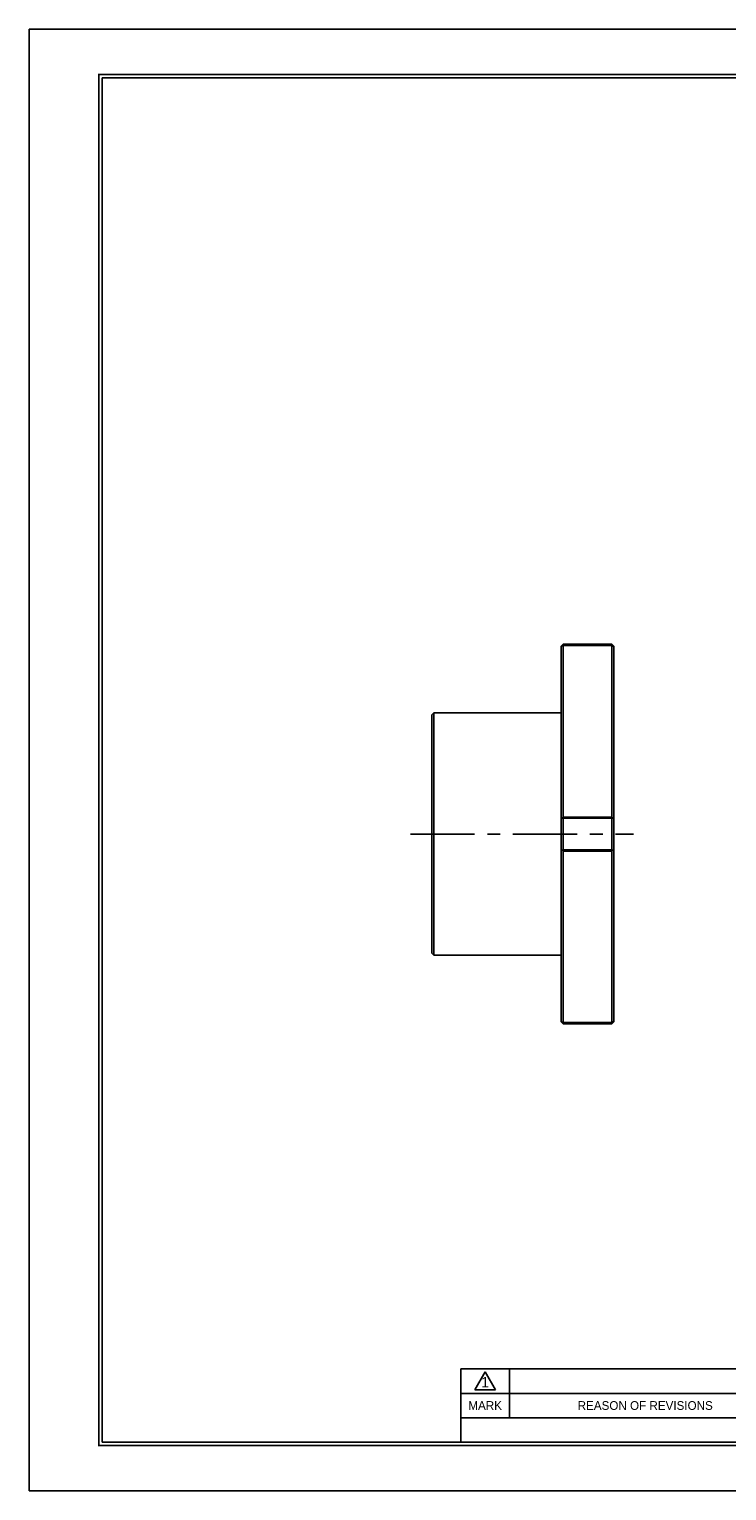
# Model space of a CAD drawing. Header units: millimetres. Extents: x 0 to 512, y 0 to 362.
# Tile 1 of 3: x 0 to 173, y 0 to 362. Entities that reach past the tile are written whole.
import ezdxf
from ezdxf.enums import TextEntityAlignment as Align

# ---------------------------------------------------------------- set-up
doc = ezdxf.new("R2010")
doc.units = ezdxf.units.MM
doc.linetypes.add('CENTER', pattern=[50.8, 31.75, -6.35, 6.35, -6.35])
for name, color, linetype in [('center', 1, 'CENTER'), ('L1', 7, 'CONTINUOUS'), ('OUTLINE', 7, 'CONTINUOUS')]:
    doc.layers.add(name, color=color, linetype=linetype)

# ---------------------------------------------------------------- blocks, each defined once
blk = doc.blocks.new('표제란')
at = {"layer": 'L1', "color": 0}
for p, q in [((297, 210), (0, 210)), ((0, 210), (0, 0)), ((0, 0), (297, 0))]:
    blk.add_line(p, q, dxfattribs=at)
at = {"layer": 'L1'}
for p, q in [((160, 17.5), (62, 17.5)), ((62, 17.5), (62, 7)), ((64, 14.51), (65.5, 17.1)), ((65.5, 17.1), (67, 14.51)), ((69, 17.5), (69, 10.5)), ((147, 14), (62, 14)), ((64, 14.51), (67, 14.51)), ((147, 10.5), (62, 10.5))]:
    blk.add_line(p, q, dxfattribs=at)
at = {"layer": 'L1', "const_width": 0.25}
blk.add_lwpolyline([(290.5, 6.5), (290.5, 203.5), (10, 203.5), (10, 6.5)], close=True, dxfattribs=at)
at = {"layer": 'L1'}
blk.add_lwpolyline([(290, 7), (290, 203), (10.5, 203), (10.5, 7)], close=True, dxfattribs=at)
for s, height, p in [('1', 1.5, (65.5, 15.61)), ('MARK', 1.25, (65.5, 12.25)), ('REASON OF REVISIONS', 1.25, (88.5, 12.25))]:
    blk.add_text(s, height=height, dxfattribs=at).set_placement(p, align=Align.MIDDLE_CENTER)
for tag, p in [('필렛', (179.25, 10.9)), ('모따기', (179.25, 8.3))]:
    blk.add_attdef(tag, text='', height=1.15, dxfattribs=at).set_placement(p, align=Align.MIDDLE_LEFT)
at = {"layer": 'OUTLINE', "ltscale": 0.5}
for tag, p, height in [('TITLE', (237.17, 24.41), 2.5), ('도번', (251.18, 15.64), 2.5), ('SCALE', (253.78, 9.55), 1.2), ('DATE', (277.02, 9.51), 1.2)]:
    blk.add_attdef(tag, p, '', height=height, dxfattribs=at)

msp = doc.modelspace()

# ---------------------------------------------------------------- linework, layer by layer
at = {"layer": 'center', "ltscale": 0.5}
msp.add_line((94.3642, 162.5944), (149.6074, 162.5944), dxfattribs=at)
at = {"layer": 'OUTLINE'}
for p, q in [((132.1928, 209.5944), (131.6928, 209.0943)), ((131.6928, 208.9334), (132.1338, 209.3591)), ((131.6928, 208.9334), (131.6928, 209.0943)), ((131.6928, 166.46), (131.6928, 208.9334)), ((132.1338, 209.3591), (132.1928, 209.287)), ((144.1927, 209.5944), (132.1928, 209.5944)), ((132.1928, 209.4317), (132.1928, 209.5944)), ((132.1928, 209.4317), (144.1927, 209.4317)), ((132.1928, 166.8135), (132.1928, 209.287)), ((132.1928, 209.287), (144.1928, 209.287)), ((144.6928, 209.0943), (144.1927, 209.5944)), ((144.1927, 209.4317), (144.1927, 209.5944)), ((144.1928, 209.287), (144.2518, 209.3591)), ((144.1928, 209.287), (144.1928, 166.8135)), ((144.2518, 209.3591), (144.6928, 208.9334)), ((144.6928, 208.9334), (144.6928, 209.0943)), ((144.6928, 166.46), (144.6928, 208.9334)), ((100.1928, 192.5944), (99.6928, 192.0944)), ((99.6928, 192.0944), (99.6928, 133.0944)), ((131.6928, 192.5944), (100.1928, 192.5944)), ((100.1928, 192.5944), (100.1928, 132.5944)), ((131.6928, 166.46), (132.1338, 166.6579)), ((131.6928, 158.7288), (131.6928, 166.46)), ((132.1928, 166.8135), (132.1338, 166.6579)), ((144.1928, 166.8135), (132.1928, 166.8135)), ((144.1927, 166.5015), (132.1928, 166.5015)), ((144.2518, 166.6579), (144.1928, 166.8135)), ((144.2518, 166.6579), (144.6928, 166.46)), ((144.6928, 158.7288), (144.6928, 166.46)), ((131.6928, 158.7288), (132.1338, 158.5309)), ((131.6928, 116.2554), (131.6928, 158.7288)), ((132.1338, 158.5309), (132.1928, 158.3753)), ((132.1928, 158.6873), (144.1927, 158.6873)), ((132.1928, 158.3753), (144.1928, 158.3753)), ((132.1928, 115.9018), (132.1928, 158.3753)), ((144.1928, 158.3753), (144.2518, 158.5309)), ((144.1928, 158.3753), (144.1928, 115.9018)), ((144.2518, 158.5309), (144.6928, 158.7288)), ((144.6928, 116.2554), (144.6928, 158.7288)), ((99.6928, 133.0944), (100.1928, 132.5944)), ((100.1928, 132.5944), (131.6928, 132.5944)), ((131.6928, 116.2554), (132.1338, 115.8296)), ((131.6928, 116.0944), (131.6928, 116.2554)), ((131.6928, 116.0944), (132.1928, 115.5944)), ((132.1928, 115.9018), (132.1338, 115.8296)), ((144.1928, 115.9018), (132.1928, 115.9018)), ((144.1927, 115.5944), (144.6928, 116.0944)), ((144.2518, 115.8296), (144.1928, 115.9018)), ((144.2518, 115.8296), (144.6928, 116.2554)), ((144.6928, 116.0944), (144.6928, 116.2554)), ((144.1927, 115.7571), (132.1928, 115.7571)), ((132.1928, 115.5944), (144.1927, 115.5944))]:
    msp.add_line(p, q, dxfattribs=at)
at = {"layer": 'OUTLINE', "flags": 128}
for points in [[(132.1928, 158.6873), (132.1928, 159.6626), (132.1928, 160.6391), (132.1928, 161.6165), (132.1928, 162.5944), (132.1928, 163.5722), (132.1928, 164.5496), (132.1928, 165.5262), (132.1928, 166.5015)], [(144.1927, 158.6873), (144.1927, 159.6626), (144.1927, 160.6391), (144.1927, 161.6165), (144.1927, 162.5944), (144.1927, 163.5722), (144.1927, 164.5496), (144.1927, 165.5262), (144.1927, 166.5015)], [(132.1928, 115.5944), (132.1928, 115.6046), (132.1928, 115.6351), (132.1928, 115.6859), (132.1928, 115.7571)], [(144.1927, 115.5944), (144.1927, 115.6045), (144.1927, 115.6351), (144.1927, 115.6859), (144.1927, 115.7571)]]:
    msp.add_lwpolyline(points, dxfattribs=at)
at = {"layer": 'OUTLINE'}
for points in [[(132.1928, 209.4317), (132.1731, 209.4075), (132.1534, 209.3833), (132.1338, 209.3591)], [(144.2518, 209.3591), (144.2322, 209.3833), (144.2125, 209.4075), (144.1927, 209.4317)], [(132.1338, 166.6579), (132.1534, 166.6057), (132.1731, 166.5536), (132.1928, 166.5015)], [(144.1927, 166.5015), (144.2125, 166.5536), (144.2322, 166.6057), (144.2518, 166.6579)], [(132.1928, 158.6873), (132.1731, 158.6352), (132.1534, 158.583), (132.1338, 158.5309)], [(144.2518, 158.5309), (144.2322, 158.583), (144.2125, 158.6352), (144.1927, 158.6873)], [(132.1338, 115.8296), (132.1534, 115.8054), (132.1731, 115.7812), (132.1928, 115.7571)], [(144.1927, 115.7571), (144.2125, 115.7812), (144.2322, 115.8054), (144.2518, 115.8296)]]:
    msp.add_open_spline(points, degree=3, dxfattribs=at)

# ---------------------------------------------------------------- block references
at = {"layer": 'OUTLINE', "xscale": 1.72316024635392, "yscale": 1.72316024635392, "zscale": 1.72316024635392}
msp.add_blockref('표제란', (0, 0), dxfattribs=at)

doc.saveas('drawing.dxf')
